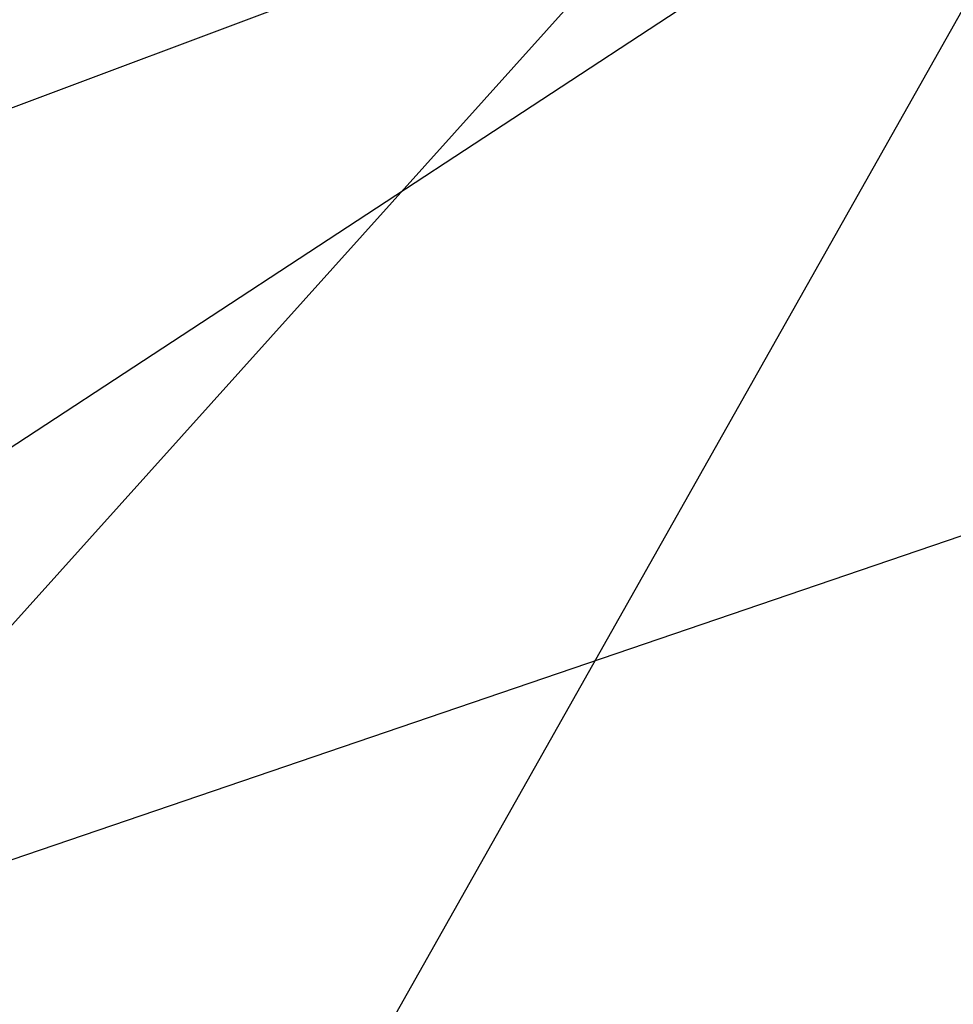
# Model space of a CAD drawing. Extents: x 0 to 901, y 0 to 72.
# Tile 243 of 256: x 449.33353 to 449.33609, y 60.5904 to 60.59309. Entities that reach past the tile are written whole.
import ezdxf

# ---------------------------------------------------------------- set-up
doc = ezdxf.new("R2010")
doc.units = 0
doc.header["$LTSCALE"] = 25.4
doc.layers.get('0').update_dxf_attribs({"color": 13, "linetype": 'CONTINUOUS'})

# ---------------------------------------------------------------- blocks, each defined once
blk = doc.blocks.new('PIN-LED-M-8128_STL')
at = {"color": 0}
for p, q in [((11.7849722, 453.8006287, 61.4244652), (11.568881, 454.1304016, 61.6502724)), ((11.7849722, 453.8006287, 61.4244652), (11.568881, 454.1304016, 61.6502724)), ((11.8043642, 453.8222046, 1.7365922), (11.4649725, 454.0137024, 1.51179)), ((11.8043642, 453.8222046, 1.7365922), (11.4649725, 454.0137024, 1.51179)), ((11.7746849, 453.7894592, 62.7360916), (11.7040424, 453.9963684, 62.6333733)), ((11.7746849, 453.7894592, 62.7360916), (11.7040424, 453.9963684, 62.6333733)), ((11.774684, 453.7894592, 64.1360931), (11.6991405, 453.9904175, 64.0328751)), ((11.774684, 453.7894592, 64.1360931), (11.6991405, 453.9904175, 64.0328751)), ((11.7951403, 453.8118591, 60.6378403), (11.6542683, 453.9385376, 60.5284653))]:
    blk.add_line(p, q, dxfattribs=at)
mesh = blk.add_polyface(dxfattribs=at)
corners = [(11.754653, 453.7681885, 63.5219154), (11.4854326, 454.0349121, 63.7411461), (11.6691446, 453.684082, 63.5151138)]
mesh.append_faces([[corners[k] for k in face] for face in [(0, 1, 2)]], dxfattribs={"color": 0})

msp = doc.modelspace()

# ---------------------------------------------------------------- block references
at = {"color": 250, "rotation": 270}
msp.add_blockref('PIN-LED-M-8128_STL', (-4.5156512, 72.3450928, -0.2648032), dxfattribs=at)

doc.saveas('drawing.dxf')
